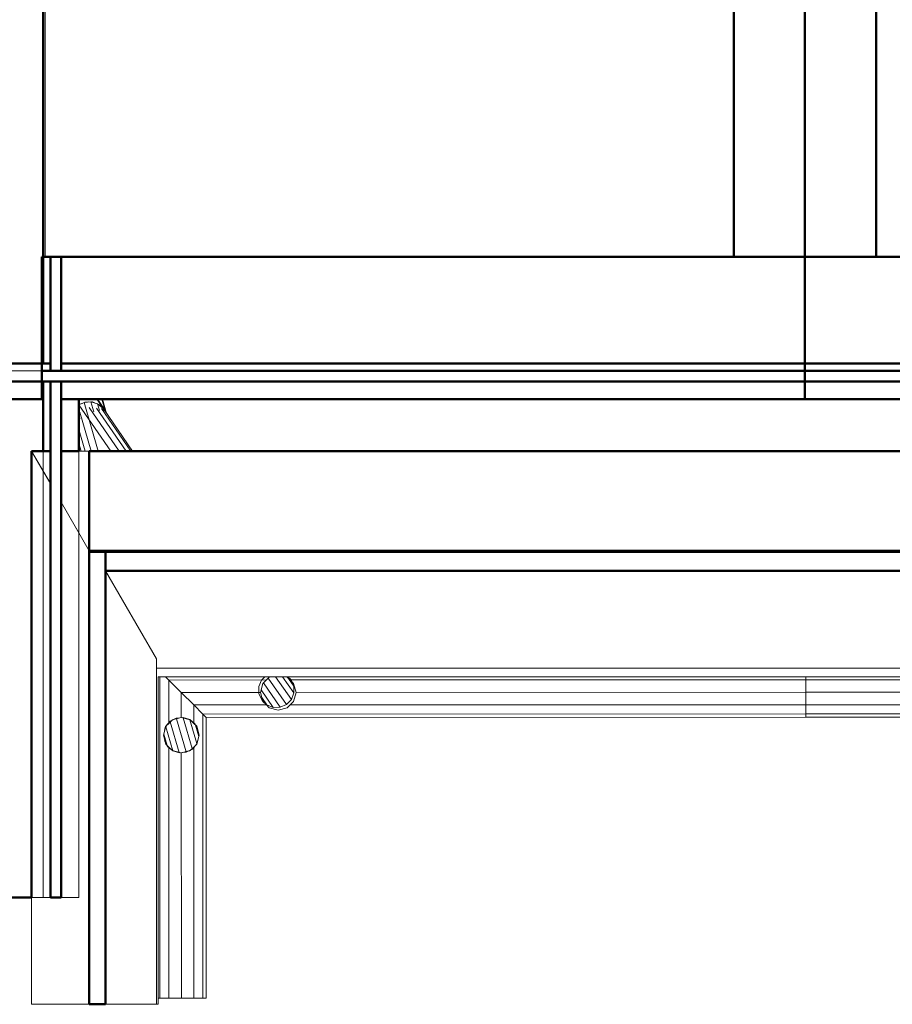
# Model space of a CAD drawing. Header units: millimetres. Extents: x 106 to 24511, y 2709 to 39091.
# Tile 7 of 87: x 15064 to 17516, y 28338 to 31104. Entities that reach past the tile are written whole.
import ezdxf

# ---------------------------------------------------------------- set-up
doc = ezdxf.new("R2010")
doc.units = ezdxf.units.MM
for name, color, linetype, lineweight in [('A-GENM-____-OTLN', 13, 'Continuous', 20), ('A-PART-____-MCUT', 2, 'Continuous', 50), ('A-PART-____-OTLN', 2, 'Continuous', 20), ('A-ROOF-____-MCUT', 132, 'Continuous', 50), ('A-ROOF-____-OTLN', 132, 'Continuous', 20), ('A-WALL-____-MCUT', 113, 'Continuous', 50), ('A-WALL-____-OTLN', 113, 'Continuous', 20), ('Q-SPCQ-____-OTLN', 91, 'Continuous', 20), ('Ограждение', 7, 'Continuous', 20)]:
    doc.layers.add(name, color=color, linetype=linetype, lineweight=lineweight)

# ---------------------------------------------------------------- blocks, each defined once
blk = doc.blocks.new('Family - V line-612029-В_Этаж 03_Вентиляция')
at = {"layer": 'A-ROOF-____-MCUT', "color": 9}
for p, q in [((1966, -4091.3), (-1955.5, -4091.3)), ((-1955.5, -4091.3), (-1955.5, -4094.1)), ((-1955.5, -4094.1), (-1955.5, -4147.8)), ((-1955.5, -4147.8), (1966, -4147.8))]:
    blk.add_line(p, q, dxfattribs=at)
at = {"layer": 'A-ROOF-____-OTLN', "color": 253}
for p, q in [((-1812.5, -4395.6), (-1955.5, -4147.8)), ((1823, -4421.2), (-1812.5, -4421.2))]:
    blk.add_line(p, q, dxfattribs=at)
blk = doc.blocks.new('Family - RT - 006-612030-В_Этаж 03_Вентиляция')
blk.add_blockref('Family - V line-612029-В_Этаж 03_Вентиляция', (0, 0))
blk = doc.blocks.new('Family - V line-612032-В_Этаж 03_Вентиляция')
at = {"layer": 'A-ROOF-____-MCUT', "color": 9}
for p, q in [((2365.8, -4099.6), (2365.8, -5374.1)), ((2411.9, -4099.6), (2365.8, -4099.6)), ((2411.9, -5374.1), (2411.9, -4099.6)), ((2365.8, -5374.1), (2411.9, -5374.1))]:
    blk.add_line(p, q, dxfattribs=at)
at = {"layer": 'A-ROOF-____-OTLN', "color": 253}
for p, q in [((2555, -4403.9), (2555, -5374.1)), ((2555, -5374.1), (2411.9, -5374.1))]:
    blk.add_line(p, q, dxfattribs=at)
blk = doc.blocks.new('Family - RT - 006-612033-В_Этаж 03_Вентиляция')
blk.add_blockref('Family - V line-612032-В_Этаж 03_Вентиляция', (0, 0))
blk = doc.blocks.new('Family - V line-612035-В_Этаж 03_Вентиляция')
at = {"layer": 'A-ROOF-____-MCUT', "color": 9}
for p, q in [((-2012.4, -3811.3), (-2012.4, -4094.1)), ((2001.5, -3811.3), (-2012.4, -3811.3)), ((-2012.4, -4094.1), (2001.5, -4094.1))]:
    blk.add_line(p, q, dxfattribs=at)
blk = doc.blocks.new('Family - RT - 006-612036-В_Этаж 03_Вентиляция')
blk.add_blockref('Family - V line-612035-В_Этаж 03_Вентиляция', (0, 0))
blk = doc.blocks.new('Family - V line-612038-В_Этаж 03_Вентиляция')
at = {"layer": 'A-ROOF-____-OTLN', "color": 253}
for p, q in [((2249.3, -3819.6), (2204.1, -3819.6)), ((2257, -3911.3), (2204.1, -3819.6)), ((2257, -3911.3), (2204.1, -3819.6)), ((2204.1, -3835), (2204.1, -3819.6)), ((2204.1, -3842.2), (2204.1, -3835)), ((2204.1, -4725.3), (2204.1, -3842.2)), ((2249.3, -3819.6), (2257, -3819.6)), ((2257, -4601.8), (2257, -3819.6)), ((2287, -4533), (2287, -3819.6)), ((2336.1, -3819.6), (2287, -3819.6)), ((2336.1, -3819.6), (2365.8, -3819.6)), ((2365.8, -4801.8), (2365.8, -3819.6)), ((2287, -3963.2), (2365.8, -4099.6)), ((2365.8, -4099.6), (2287, -3963.2)), ((2287, -4533), (2287, -5074.1)), ((2257, -4601.8), (2257, -5074.1)), ((2204.1, -5080.9), (2204.1, -4725.3)), ((2365.8, -5162.3), (2365.8, -4801.8)), ((2204.1, -5080.9), (2204.1, -5374.1)), ((2257, -5074.1), (2269.1, -5074.1)), ((2269.1, -5074.1), (2287, -5074.1)), ((2365.8, -5183.6), (2365.8, -5162.3)), ((2365.8, -5183.6), (2365.8, -5374.1)), ((2204.1, -5374.1), (2365.8, -5374.1)), ((2365.8, -5374.1), (2204.1, -5374.1)), ((2204.1, -5374.1), (2353.3, -5374.1)), ((2353.3, -5374.1), (2365.8, -5374.1))]:
    blk.add_line(p, q, dxfattribs=at)
blk = doc.blocks.new('Family - RT - 006-612039-В_Этаж 03_Вентиляция')
blk.add_blockref('Family - V line-612038-В_Этаж 03_Вентиляция', (0, 0))
blk = doc.blocks.new('Прямая форма - Concrete - Structural-612047-В_Этаж 03_Вентиляция')
at = {"layer": 'A-WALL-____-MCUT', "color": 9}
for p, q in [((4100, 100), (2625.1, 100)), ((2625.1, 100), (2625.1, 80)), ((4100, 80), (4100, 100)), ((2625.1, 80), (4100, 80))]:
    blk.add_line(p, q, dxfattribs=at)
at = {"layer": 'A-WALL-____-OTLN', "color": 253}
for p, q in [((0, 85.6), (0, 100)), ((0, 94.4), (0, 100)), ((0, 100), (0, 100)), ((0, 100), (0, 100)), ((0, 94.4), (0, 80)), ((0, 85.6), (0, 80)), ((0, 80), (0, 80)), ((0, 80), (0, 80)), ((0, 80), (0, 80)), ((0, 80), (0, 80)), ((4100, 80), (4296, 80))]:
    blk.add_line(p, q, dxfattribs=at)
blk = doc.blocks.new('Прямая форма - Insulation - Thermal Break-612048-В_Этаж 03_Вентиляция')
at = {"layer": 'A-WALL-____-MCUT', "color": 9}
for p, q in [((4100, 80), (2625.1, 80)), ((2625.1, 80), (2625.1, 50)), ((4100, 50), (4100, 80)), ((2625.1, 50), (4100, 50))]:
    blk.add_line(p, q, dxfattribs=at)
at = {"layer": 'A-WALL-____-OTLN', "color": 253}
blk.add_line((4100, 80), (4296, 80), dxfattribs=at)
blk = doc.blocks.new('Прямая форма - SW - 004-612049-В_Этаж 03_Вентиляция')
for name in ['Прямая форма - Concrete - Structural-612047-В_Этаж 03_Вентиляция', 'Прямая форма - Insulation - Thermal Break-612048-В_Этаж 03_Вентиляция']:
    blk.add_blockref(name, (0, 0))
blk = doc.blocks.new('Family - Concrete - Structural-612057-В_Этаж 03_Вентиляция')
at = {"layer": 'A-PART-____-OTLN', "color": 253}
blk.add_line((4100, 80), (4296, 80), dxfattribs=at)
blk = doc.blocks.new('Family - Insulation - Thermal Break-612059-В_Этаж 03_Вентиляция')
at = {"layer": 'A-PART-____-MCUT', "color": 9}
for p, q in [((4100, 80), (2625.1, 80)), ((2625.1, 80), (2625.1, 50)), ((4100, 50), (4100, 80)), ((2625.1, 50), (4100, 50))]:
    blk.add_line(p, q, dxfattribs=at)
at = {"layer": 'A-PART-____-OTLN', "color": 253}
blk.add_line((4100, 80), (4296, 80), dxfattribs=at)
blk = doc.blocks.new('Прямая форма - V line-612077-В_Этаж 03_Вентиляция')
at = {"layer": 'Ограждение', "color": 253}
blk.add_line((-155, 3145.6), (-155, 0), dxfattribs=at)
blk = doc.blocks.new('Прямая форма - Steel - Structural-612078-В_Этаж 03_Вентиляция')
blk.add_blockref('Прямая форма - V line-612077-В_Этаж 03_Вентиляция', (0, 0))
blk = doc.blocks.new('Прямая форма - RAILING - 016-612097-В_Этаж 03_Вентиляция')
blk.add_blockref('Прямая форма - Steel - Structural-612078-В_Этаж 03_Вентиляция', (0, 0))
blk = doc.blocks.new('Family - V line-612123-В_Этаж 03_Вентиляция')
at = {"layer": 'A-PART-____-OTLN', "color": 253}
blk.add_line((-155, 3145.6), (-155, 0), dxfattribs=at)
blk = doc.blocks.new('Family - Steel - Structural-612124-В_Этаж 03_Вентиляция')
blk.add_blockref('Family - V line-612123-В_Этаж 03_Вентиляция', (0, 0))
blk = doc.blocks.new('Прямая форма - Masonry Block - Structural-612273-В_Этаж 03_Вентиляция')
at = {"layer": 'A-WALL-____-MCUT', "color": 9}
for p, q in [((2090, -100), (0, -100)), ((0, -100), (0, -400)), ((2090, -400), (2090, -100)), ((2144, -100), (2140, -100)), ((2140, -100), (2140, -400)), ((2144, -400), (2144, -100)), ((0, -400), (2090, -400)), ((2140, -400), (2144, -400))]:
    blk.add_line(p, q, dxfattribs=at)
blk = doc.blocks.new('Прямая форма - Concrete - Structural-612274-В_Этаж 03_Вентиляция')
at = {"layer": 'A-WALL-____-MCUT', "color": 9}
for p, q in [((2090, -80), (0, -80)), ((0, -80), (0, -100)), ((2090, -100), (2090, -80)), ((2144, -80), (2120, -80)), ((2120, -80), (2120, -100)), ((2144, -100), (2144, -80)), ((0, -100), (2090, -100)), ((2120, -100), (2144, -100))]:
    blk.add_line(p, q, dxfattribs=at)
blk = doc.blocks.new('Прямая форма - Insulation - Thermal Break-612275-В_Этаж 03_Вентиляция')
at = {"layer": 'A-WALL-____-MCUT', "color": 9}
for p, q in [((2144, -50), (0, -50)), ((0, -50), (0, -80)), ((2144, -80), (2144, -50)), ((0, -80), (2144, -80))]:
    blk.add_line(p, q, dxfattribs=at)
blk = doc.blocks.new('Прямая форма - Gypsum Plasterboard - Waterproof-612276-В_Этаж 03_Вентиляция')
at = {"layer": 'A-WALL-____-MCUT', "color": 9}
for p, q in [((2090, 0), (0, 0)), ((0, 0), (0, -50)), ((2090, -50), (2090, 0)), ((0, -50), (2090, -50))]:
    blk.add_line(p, q, dxfattribs=at)
blk = doc.blocks.new('Прямая форма - SW - 004-612277-В_Этаж 03_Вентиляция')
for name in ['Прямая форма - Gypsum Plasterboard - Waterproof-612276-В_Этаж 03_Вентиляция', 'Прямая форма - Insulation - Thermal Break-612275-В_Этаж 03_Вентиляция', 'Прямая форма - Concrete - Structural-612274-В_Этаж 03_Вентиляция', 'Прямая форма - Masonry Block - Structural-612273-В_Этаж 03_Вентиляция']:
    blk.add_blockref(name, (0, 0))
blk = doc.blocks.new('Family - Masonry Block - Structural-612279-В_Этаж 03_Вентиляция')
at = {"layer": 'A-PART-____-MCUT', "color": 9}
for p, q in [((2090, -100), (0, -100)), ((0, -100), (0, -400)), ((2090, -400), (2090, -100)), ((2144, -100), (2140, -100)), ((2140, -100), (2140, -400)), ((2144, -400), (2144, -100)), ((0, -400), (2090, -400)), ((2140, -400), (2144, -400))]:
    blk.add_line(p, q, dxfattribs=at)
blk = doc.blocks.new('Family - Concrete - Structural-612281-В_Этаж 03_Вентиляция')
at = {"layer": 'A-PART-____-MCUT', "color": 9}
for p, q in [((2090, -80), (0, -80)), ((0, -80), (0, -100)), ((2090, -100), (2090, -80)), ((2144, -80), (2120, -80)), ((2120, -80), (2120, -100)), ((2144, -100), (2144, -80)), ((0, -100), (2090, -100)), ((2120, -100), (2144, -100))]:
    blk.add_line(p, q, dxfattribs=at)
blk = doc.blocks.new('Family - Insulation - Thermal Break-612283-В_Этаж 03_Вентиляция')
at = {"layer": 'A-PART-____-MCUT', "color": 9}
for p, q in [((2144, -50), (0, -50)), ((0, -50), (0, -80)), ((2144, -80), (2144, -50)), ((0, -80), (2144, -80))]:
    blk.add_line(p, q, dxfattribs=at)
blk = doc.blocks.new('Family - Gypsum Plasterboard - Waterproof-612285-В_Этаж 03_Вентиляция')
at = {"layer": 'A-PART-____-MCUT', "color": 9}
for p, q in [((2090, 0), (0, 0)), ((0, 0), (0, -50)), ((2090, -50), (2090, 0)), ((0, -50), (2090, -50))]:
    blk.add_line(p, q, dxfattribs=at)
blk = doc.blocks.new('Прямая форма - V line-612504-В_Этаж 03_Вентиляция')
at = {"layer": 'Q-SPCQ-____-OTLN', "color": 253}
for p, q in [((7.9, 48.4), (0, 50)), ((0, 50), (0, -108)), ((19.1, 46.2), (17.4, 46.5)), ((25.8, 41.7), (19.1, 46.2)), ((35.4, 35.4), (33.9, 36.4)), ((39.8, 28.7), (35.4, 35.4)), ((35.4, 35.4), (35.4, 34.4)), ((50.2, 34.2), (50.2, -0.1)), ((52, -0.1), (52, 33)), ((-19.1, 22.4), (-19.1, 16.5)), ((19.1, 27.2), (19.1, -121.3)), ((35.4, 14.5), (35.4, -132.5)), ((46.2, 19.1), (45.2, 20.6)), ((47.8, 11.3), (46.2, 19.1)), ((46.2, 19.1), (46.2, 17)), ((46.2, 4.9), (46.2, -140)), ((50, 0), (49.6, 1.8)), ((50, -142.6), (50, 0)), ((50.2, -0.1), (50, -1.1)), ((50, -10.2), (52, -0.1)), ((-35.4, -888.9), (-19.1, -878.1)), ((-19.1, -878.1), (-5.8, -875.4)), ((0, -974.3), (0, -884.2)), ((-50, -924.3), (-46.2, -905.1)), ((-46.2, -905.1), (-35.4, -888.9)), ((-35.4, -959.6), (-35.4, -899.9)), ((-19.1, -970.5), (-19.1, -887.6)), ((19.1, -970.5), (19.1, -892.7)), ((35.4, -959.6), (35.4, -903.9)), ((47.6, -912.4), (50, -924.3)), ((-46.2, -943.4), (-50, -924.3)), ((-49.3, -927.7), (-46.2, -943.4)), ((-46.2, -943.4), (-46.2, -919)), ((46.2, -943.4), (46.2, -917.3)), ((50, -924.3), (46.2, -943.4)), ((46.2, -943.4), (48.7, -931)), ((-46.2, -943.4), (-35.4, -959.6)), ((-35.4, -959.6), (-46.2, -943.4)), ((-35.4, -959.6), (-19.1, -970.5)), ((-19.1, -970.5), (-35.4, -959.6)), ((19.1, -970.5), (35.4, -959.6)), ((35.4, -959.6), (19.1, -970.5)), ((35.4, -959.6), (46.2, -943.4)), ((46.2, -943.4), (35.4, -959.6)), ((-19.1, -970.5), (0, -974.3)), ((0, -974.3), (-19.1, -970.5)), ((0, -974.3), (19.1, -970.5)), ((19.1, -970.5), (0, -974.3))]:
    blk.add_line(p, q, dxfattribs=at)
blk = doc.blocks.new('Прямая форма - FU - 047-612505-В_Этаж 03_Вентиляция')
blk.add_blockref('Прямая форма - V line-612504-В_Этаж 03_Вентиляция', (0, 0))
blk = doc.blocks.new('Прямая форма - Concrete - Structural-612513-В_Этаж 03_Вентиляция')
at = {"layer": 'A-WALL-____-MCUT', "color": 9}
for p, q in [((24, -80), (0, -80)), ((0, -80), (0, -100)), ((24, -100), (24, -80)), ((2144, -80), (54, -80)), ((54, -80), (54, -100)), ((2144, -100), (2144, -80)), ((0, -100), (24, -100)), ((54, -100), (2144, -100))]:
    blk.add_line(p, q, dxfattribs=at)
blk = doc.blocks.new('Прямая форма - Gypsum Plasterboard - Waterproof-612514-В_Этаж 03_Вентиляция')
at = {"layer": 'A-WALL-____-MCUT', "color": 9}
for p, q in [((2144, 0), (54, 0)), ((54, 0), (54, -50)), ((2144, -50), (2144, 0)), ((54, -50), (2144, -50))]:
    blk.add_line(p, q, dxfattribs=at)
blk = doc.blocks.new('Прямая форма - Masonry Block - Structural-612515-В_Этаж 03_Вентиляция')
at = {"layer": 'A-WALL-____-MCUT', "color": 9}
for p, q in [((4, -100), (0, -100)), ((0, -100), (0, -400)), ((4, -400), (4, -100)), ((2144, -100), (54, -100)), ((54, -100), (54, -400)), ((2144, -400), (2144, -100)), ((0, -400), (4, -400)), ((54, -400), (2144, -400))]:
    blk.add_line(p, q, dxfattribs=at)
blk = doc.blocks.new('Прямая форма - Insulation - Thermal Break-612516-В_Этаж 03_Вентиляция')
at = {"layer": 'A-WALL-____-MCUT', "color": 9}
for p, q in [((2144, -50), (0, -50)), ((0, -50), (0, -80)), ((2144, -80), (2144, -50)), ((0, -80), (2144, -80))]:
    blk.add_line(p, q, dxfattribs=at)
blk = doc.blocks.new('Прямая форма - SW - 004-612517-В_Этаж 03_Вентиляция')
for name in ['Прямая форма - Gypsum Plasterboard - Waterproof-612514-В_Этаж 03_Вентиляция', 'Прямая форма - Insulation - Thermal Break-612516-В_Этаж 03_Вентиляция', 'Прямая форма - Concrete - Structural-612513-В_Этаж 03_Вентиляция', 'Прямая форма - Masonry Block - Structural-612515-В_Этаж 03_Вентиляция']:
    blk.add_blockref(name, (0, 0))
blk = doc.blocks.new('Family - Concrete - Structural-612519-В_Этаж 03_Вентиляция')
at = {"layer": 'A-PART-____-MCUT', "color": 9}
for p, q in [((24, -80), (0, -80)), ((0, -80), (0, -100)), ((24, -100), (24, -80)), ((2144, -80), (54, -80)), ((54, -80), (54, -100)), ((2144, -100), (2144, -80)), ((0, -100), (24, -100)), ((54, -100), (2144, -100))]:
    blk.add_line(p, q, dxfattribs=at)
blk = doc.blocks.new('Family - Gypsum Plasterboard - Waterproof-612521-В_Этаж 03_Вентиляция')
at = {"layer": 'A-PART-____-MCUT', "color": 9}
for p, q in [((2144, 0), (54, 0)), ((54, 0), (54, -50)), ((2144, -50), (2144, 0)), ((54, -50), (2144, -50))]:
    blk.add_line(p, q, dxfattribs=at)
blk = doc.blocks.new('Family - Masonry Block - Structural-612523-В_Этаж 03_Вентиляция')
at = {"layer": 'A-PART-____-MCUT', "color": 9}
for p, q in [((4, -100), (0, -100)), ((0, -100), (0, -400)), ((4, -400), (4, -100)), ((2144, -100), (54, -100)), ((54, -100), (54, -400)), ((2144, -400), (2144, -100)), ((0, -400), (4, -400)), ((54, -400), (2144, -400))]:
    blk.add_line(p, q, dxfattribs=at)
blk = doc.blocks.new('Family - Insulation - Thermal Break-612525-В_Этаж 03_Вентиляция')
at = {"layer": 'A-PART-____-MCUT', "color": 9}
for p, q in [((2144, -50), (0, -50)), ((0, -50), (0, -80)), ((2144, -80), (2144, -50)), ((0, -80), (2144, -80))]:
    blk.add_line(p, q, dxfattribs=at)
blk = doc.blocks.new('Прямая форма - Masonry Block - Structural-612527-В_Этаж 03_Вентиляция')
at = {"layer": 'A-WALL-____-MCUT', "color": 9}
for p, q in [((545.5, -100), (350, -100)), ((350, -100), (350, -104)), ((350, -104), (350, -300)), ((545.5, -132.9), (545.5, -100)), ((1800, -132.9), (545.5, -132.9)), ((1800, -400), (1800, -132.9)), ((0, -300), (0, -400)), ((350, -300), (0, -300)), ((0, -400), (1800, -400))]:
    blk.add_line(p, q, dxfattribs=at)
at = {"layer": 'A-WALL-____-OTLN', "color": 253}
for p, q in [((602.5, -100), (545.5, -132.9)), ((545.5, -100), (602.5, -100)), ((1800, -100), (602.5, -100)), ((1800, -132.9), (1800, -100))]:
    blk.add_line(p, q, dxfattribs=at)
blk = doc.blocks.new('Прямая форма - Insulation - Thermal Break-612528-В_Этаж 03_Вентиляция')
at = {"layer": 'A-WALL-____-MCUT', "color": 9}
for p, q in [((320, -50), (0, -50)), ((0, -50), (0, -80)), ((320, -80), (320, -50)), ((1800, -50), (350, -50)), ((350, -50), (350, -80)), ((1800, -80), (1800, -50)), ((0, -80), (320, -80)), ((350, -80), (1800, -80))]:
    blk.add_line(p, q, dxfattribs=at)
blk = doc.blocks.new('Прямая форма - Concrete - Structural-612529-В_Этаж 03_Вентиляция')
at = {"layer": 'A-WALL-____-MCUT', "color": 9}
for p, q in [((0, -80), (0, -100)), ((300, -80), (0, -80)), ((300, -100), (300, -80)), ((350, -80), (350, -100)), ((545.5, -80), (350, -80)), ((545.5, -100), (545.5, -80)), ((0, -100), (300, -100)), ((350, -100), (545.5, -100))]:
    blk.add_line(p, q, dxfattribs=at)
at = {"layer": 'A-WALL-____-OTLN', "color": 253}
for p, q in [((602.5, -100), (637.2, -80)), ((1800, -100), (1800, -80)), ((602.5, -100), (545.5, -100)), ((1800, -100), (602.5, -100))]:
    blk.add_line(p, q, dxfattribs=at)
blk = doc.blocks.new('Прямая форма - Gypsum Plasterboard - Waterproof-612530-В_Этаж 03_Вентиляция')
at = {"layer": 'A-WALL-____-MCUT', "color": 9}
for p, q in [((400, 0), (400, -50)), ((545.5, 0), (400, 0)), ((545.5, -50), (545.5, 0)), ((400, -50), (545.5, -50))]:
    blk.add_line(p, q, dxfattribs=at)
at = {"layer": 'A-WALL-____-OTLN', "color": 253}
for p, q in [((775.7, 0), (545.5, 0)), ((775.7, 0), (1800, 0)), ((1800, -50), (1800, 0)), ((689.1, -50), (775.7, 0))]:
    blk.add_line(p, q, dxfattribs=at)
blk = doc.blocks.new('Прямая форма - SW - 005-612531-В_Этаж 03_Вентиляция')
for name in ['Прямая форма - Gypsum Plasterboard - Waterproof-612530-В_Этаж 03_Вентиляция', 'Прямая форма - Insulation - Thermal Break-612528-В_Этаж 03_Вентиляция', 'Прямая форма - Concrete - Structural-612529-В_Этаж 03_Вентиляция', 'Прямая форма - Masonry Block - Structural-612527-В_Этаж 03_Вентиляция']:
    blk.add_blockref(name, (0, 0))
blk = doc.blocks.new('Family - Masonry Block - Structural-612533-В_Этаж 03_Вентиляция')
at = {"layer": 'A-PART-____-MCUT', "color": 9}
for p, q in [((545.5, -100), (350, -100)), ((350, -100), (350, -104)), ((350, -104), (350, -300)), ((545.5, -132.9), (545.5, -100)), ((1800, -132.9), (545.5, -132.9)), ((1800, -400), (1800, -132.9)), ((0, -300), (0, -400)), ((350, -300), (0, -300)), ((0, -400), (1800, -400))]:
    blk.add_line(p, q, dxfattribs=at)
at = {"layer": 'A-PART-____-OTLN', "color": 253}
for p, q in [((602.5, -100), (545.5, -132.9)), ((545.5, -100), (602.5, -100)), ((1800, -100), (602.5, -100)), ((1800, -132.9), (1800, -100))]:
    blk.add_line(p, q, dxfattribs=at)
blk = doc.blocks.new('Family - Insulation - Thermal Break-612535-В_Этаж 03_Вентиляция')
at = {"layer": 'A-PART-____-MCUT', "color": 9}
for p, q in [((320, -50), (0, -50)), ((0, -50), (0, -80)), ((320, -80), (320, -50)), ((1800, -50), (350, -50)), ((350, -50), (350, -80)), ((1800, -80), (1800, -50)), ((0, -80), (320, -80)), ((350, -80), (1800, -80))]:
    blk.add_line(p, q, dxfattribs=at)
blk = doc.blocks.new('Family - Concrete - Structural-612537-В_Этаж 03_Вентиляция')
at = {"layer": 'A-PART-____-MCUT', "color": 9}
for p, q in [((0, -80), (0, -100)), ((300, -80), (0, -80)), ((300, -100), (300, -80)), ((350, -80), (350, -100)), ((545.5, -80), (350, -80)), ((545.5, -100), (545.5, -80)), ((0, -100), (300, -100)), ((350, -100), (545.5, -100))]:
    blk.add_line(p, q, dxfattribs=at)
at = {"layer": 'A-PART-____-OTLN', "color": 253}
for p, q in [((602.5, -100), (637.2, -80)), ((1800, -100), (1800, -80)), ((602.5, -100), (545.5, -100)), ((1800, -100), (602.5, -100))]:
    blk.add_line(p, q, dxfattribs=at)
blk = doc.blocks.new('Family - Gypsum Plasterboard - Waterproof-612539-В_Этаж 03_Вентиляция')
at = {"layer": 'A-PART-____-MCUT', "color": 9}
for p, q in [((400, 0), (400, -50)), ((545.5, 0), (400, 0)), ((545.5, -50), (545.5, 0)), ((400, -50), (545.5, -50))]:
    blk.add_line(p, q, dxfattribs=at)
at = {"layer": 'A-PART-____-OTLN', "color": 253}
for p, q in [((775.7, 0), (545.5, 0)), ((775.7, 0), (1800, 0)), ((1800, -50), (1800, 0)), ((689.1, -50), (775.7, 0))]:
    blk.add_line(p, q, dxfattribs=at)
blk = doc.blocks.new('Прямая форма - V line-612541-В_Этаж 03_Вентиляция')
at = {"layer": 'A-WALL-____-MCUT', "color": 9}
for p, q in [((7702.2, 200), (400, 200)), ((400, 200), (400, 0)), ((400, 0), (7702.2, 0))]:
    blk.add_line(p, q, dxfattribs=at)
blk = doc.blocks.new('Прямая форма - SW - 019-612542-В_Этаж 03_Вентиляция')
blk.add_blockref('Прямая форма - V line-612541-В_Этаж 03_Вентиляция', (0, 0))
blk = doc.blocks.new('Прямая форма - V line-613089-В_Этаж 03_Вентиляция')
at = {"layer": 'A-WALL-____-MCUT', "color": 9}
for p, q in [((0, 100), (0, 4)), ((50, 4), (50, 100)), ((100, 100), (100, 4)), ((0, 4), (50, 4)), ((100, 4), (400, 4)), ((400, 4), (400, 0)), ((400, 0), (3730, 0))]:
    blk.add_line(p, q, dxfattribs=at)
blk = doc.blocks.new('Прямая форма - SW - 014-613090-В_Этаж 03_Вентиляция')
blk.add_blockref('Прямая форма - V line-613089-В_Этаж 03_Вентиляция', (0, 0))
blk = doc.blocks.new('Прямая форма - V line-613169-В_Этаж 03_Вентиляция')
at = {"layer": 'Q-SPCQ-____-OTLN', "color": 253}
for p, q in [((-113.6, 1755.4), (-105, 1755.4)), ((-105, 305.7), (-105, 1755.4)), ((-105, 1755.4), (-70, 1755.4)), ((-70, 322.4), (-70, 1755.4)), ((-70, 1755.4), (-35, 1755.4)), ((-35, 1755.4), (-35, 305.7)), ((-35, 1755.4), (-9.4, 1755.4)), ((-9.4, 1755.4), (-9.4, 60.6)), ((-9.4, 1755.4), (0, 1755.4)), ((0, 1755.4), (0, 70)), ((-105, 305.7), (-113.3, 297.4)), ((-113.3, 297.4), (-105, 305.7)), ((-95, 315.7), (-105, 305.7)), ((-105, 305.7), (-95, 315.7)), ((-70, 322.4), (-95, 315.7)), ((-95, 315.7), (-70, 322.4)), ((-45, 315.7), (-70, 322.4)), ((-70, 322.4), (-45, 315.7)), ((-35, 305.7), (-45, 315.7)), ((-45, 315.7), (-35, 305.7)), ((-26.7, 297.4), (-35, 305.7)), ((-35, 305.7), (-26.7, 297.4)), ((-113.3, 297.4), (-114.2, 293.9)), ((-114.2, 293.9), (-113.3, 297.4)), ((-20, 272.4), (-26.7, 297.4)), ((-26.7, 297.4), (-20, 272.4)), ((-114.3, 251), (-113.3, 247.4)), ((-113.3, 247.4), (-114.3, 251)), ((-26.7, 247.4), (-20, 272.4)), ((-20, 272.4), (-26.7, 247.4)), ((-113.3, 247.4), (-105, 239.1)), ((-105, 239.1), (-113.3, 247.4)), ((-105, 239.1), (-105, -35)), ((-105, 239.1), (-95, 229.1)), ((-95, 229.1), (-105, 239.1)), ((-95, 229.1), (-70, 222.4)), ((-70, 222.4), (-95, 229.1)), ((-70, 222.4), (-45, 229.1)), ((-45, 229.1), (-70, 222.4)), ((-70, 0), (-70, 222.4)), ((-45, 229.1), (-35, 239.1)), ((-35, 239.1), (-45, 229.1)), ((-35, 239.1), (-26.7, 247.4)), ((-26.7, 247.4), (-35, 239.1)), ((-35, 35), (-35, 239.1)), ((-9.4, 60.6), (-35, 35)), ((-35, 35), (-9.4, 60.6)), ((0, 70), (-9.4, 60.6)), ((-9.4, 60.6), (0, 70)), ((-9.4, 60.6), (789, 60.6)), ((0, 70), (789, 70)), ((789, 70), (789, 60.6)), ((789, 60.6), (789, 35)), ((-35, 35), (-70, 0)), ((-70, 0), (-35, 35)), ((16.7, 35), (-35, 35)), ((16.7, 35), (6.7, 25)), ((6.7, 25), (16.7, 35)), ((25, 43.3), (16.7, 35)), ((16.7, 35), (25, 43.3)), ((50, 50), (25, 43.3)), ((25, 43.3), (50, 50)), ((75, 43.3), (50, 50)), ((50, 50), (75, 43.3)), ((83.3, 35), (75, 43.3)), ((75, 43.3), (83.3, 35)), ((93.3, 25), (83.3, 35)), ((83.3, 35), (789, 35)), ((83.3, 35), (93.3, 25)), ((789, 35), (789, 0)), ((0, 0), (-70, 0)), ((6.7, 25), (0, 0)), ((0, 0), (6.7, 25)), ((0, 0), (6.7, -25)), ((100, 0), (93.3, 25)), ((93.3, 25), (100, 0)), ((93.3, -25), (100, 0)), ((789, 0), (100, 0)), ((-70, 0), (-105, -35)), ((-105, -35), (-70, 0)), ((6.7, -25), (0, 0)), ((6.7, -25), (16.7, -35)), ((16.7, -35), (6.7, -25)), ((83.3, -35), (93.3, -25)), ((93.3, -25), (83.3, -35)), ((100, 0), (93.3, -25)), ((789, 0), (789, -35)), ((-105, -35), (-114.4, -44.4)), ((-114.4, -44.4), (-105, -35)), ((-105, -35), (16.7, -35)), ((16.7, -35), (25, -43.3)), ((25, -43.3), (16.7, -35)), ((25, -43.3), (50, -50)), ((50, -50), (25, -43.3)), ((50, -50), (75, -43.3)), ((75, -43.3), (50, -50)), ((75, -43.3), (83.3, -35)), ((83.3, -35), (75, -43.3)), ((789, -35), (83.3, -35)), ((789, -35), (789, -60.6)), ((789, -60.6), (-114.4, -60.6)), ((789, -60.6), (789, -65))]:
    blk.add_line(p, q, dxfattribs=at)
blk = doc.blocks.new('Прямая форма - FU - 047-613170-В_Этаж 03_Вентиляция')
blk.add_blockref('Прямая форма - V line-613169-В_Этаж 03_Вентиляция', (0, 0))
blk = doc.blocks.new('Прямая форма - V line-613178-В_Этаж 03_Вентиляция')
at = {"layer": 'Q-SPCQ-____-OTLN', "color": 253}
for p, q in [((0, 70), (0, 1740.4)), ((0, 1740.4), (9.4, 1740.4)), ((9.4, 60.6), (9.4, 1740.4)), ((9.4, 1740.4), (35, 1740.4)), ((35, 285.7), (35, 1740.4)), ((35, 1740.4), (70, 1740.4)), ((70, 1740.4), (70, 302.4)), ((70, 1740.4), (105, 1740.4)), ((105, 1740.4), (105, 285.7)), ((105, 1740.4), (113.7, 1740.4)), ((26.7, 277.4), (20, 252.4)), ((20, 252.4), (26.7, 277.4)), ((35, 285.7), (26.7, 277.4)), ((26.7, 277.4), (35, 285.7)), ((45, 295.7), (35, 285.7)), ((35, 285.7), (45, 295.7)), ((70, 302.4), (45, 295.7)), ((45, 295.7), (70, 302.4)), ((95, 295.7), (70, 302.4)), ((70, 302.4), (95, 295.7)), ((105, 285.7), (95, 295.7)), ((95, 295.7), (105, 285.7)), ((113.3, 277.4), (105, 285.7)), ((105, 285.7), (113.3, 277.4)), ((113.7, 276.1), (113.3, 277.4)), ((113.3, 277.4), (113.7, 276.1)), ((20, 252.4), (26.7, 227.4)), ((26.7, 227.4), (20, 252.4)), ((26.7, 227.4), (35, 219.1)), ((35, 219.1), (26.7, 227.4)), ((105, 219.1), (113.3, 227.4)), ((113.3, 227.4), (105, 219.1)), ((113.3, 227.4), (113.7, 228.7)), ((113.7, 228.7), (113.3, 227.4)), ((35, 219.1), (35, 35)), ((35, 219.1), (45, 209.1)), ((45, 209.1), (35, 219.1)), ((45, 209.1), (70, 202.4)), ((70, 202.4), (45, 209.1)), ((70, 202.4), (95, 209.1)), ((95, 209.1), (70, 202.4)), ((70, 202.4), (70, 0)), ((95, 209.1), (105, 219.1)), ((105, 219.1), (95, 209.1)), ((105, -35), (105, 219.1)), ((-789, 60.6), (-789, 70)), ((-789, 70), (0, 70)), ((-789, 35), (-789, 60.6)), ((-789, 60.6), (9.4, 60.6)), ((0, 70), (9.4, 60.6)), ((9.4, 60.6), (0, 70)), ((9.4, 60.6), (35, 35)), ((35, 35), (9.4, 60.6)), ((-789, 0), (-789, 35)), ((-789, 35), (-83.3, 35)), ((-83.3, 35), (-93.3, 25)), ((-93.3, 25), (-83.3, 35)), ((-75, 43.3), (-83.3, 35)), ((-83.3, 35), (-75, 43.3)), ((-50, 50), (-75, 43.3)), ((-75, 43.3), (-50, 50)), ((-25, 43.3), (-50, 50)), ((-50, 50), (-25, 43.3)), ((-16.7, 35), (-25, 43.3)), ((-25, 43.3), (-16.7, 35)), ((35, 35), (-16.7, 35)), ((-6.7, 25), (-16.7, 35)), ((-16.7, 35), (-6.7, 25)), ((35, 35), (70, 0)), ((70, 0), (35, 35)), ((-100, 0), (-789, 0)), ((-93.3, 25), (-100, 0)), ((-100, 0), (-93.3, 25)), ((-93.3, -25), (-100, 0)), ((0, 0), (-6.7, 25)), ((-6.7, 25), (0, 0)), ((-6.7, -25), (0, 0)), ((-789, -35), (-789, 0)), ((-100, 0), (-93.3, -25)), ((-93.3, -25), (-83.3, -35)), ((-83.3, -35), (-93.3, -25)), ((-16.7, -35), (-6.7, -25)), ((-6.7, -25), (-16.7, -35)), ((0, 0), (-6.7, -25)), ((70, 0), (0, 0)), ((70, 0), (105, -35)), ((105, -35), (70, 0)), ((-83.3, -35), (-789, -35)), ((-789, -60.6), (-789, -35)), ((-83.3, -35), (-75, -43.3)), ((-75, -43.3), (-83.3, -35)), ((-75, -43.3), (-50, -50)), ((-50, -50), (-75, -43.3)), ((-50, -50), (-25, -43.3)), ((-25, -43.3), (-50, -50)), ((-25, -43.3), (-16.7, -35)), ((-16.7, -35), (-25, -43.3)), ((-16.7, -35), (105, -35)), ((105, -35), (113.7, -43.7)), ((113.7, -43.7), (105, -35)), ((113.7, -60.6), (-789, -60.6)), ((-789, -65), (-789, -60.6))]:
    blk.add_line(p, q, dxfattribs=at)
blk = doc.blocks.new('Прямая форма - FU - 047-613179-В_Этаж 03_Вентиляция')
blk.add_blockref('Прямая форма - V line-613178-В_Этаж 03_Вентиляция', (0, 0))
blk = doc.blocks.new('Прямая форма - V line-V2-В_Этаж 03_Вентиляция')
at = {"layer": 'Q-SPCQ-____-OTLN', "color": 253}
for p, q in [((0, 50), (-7.9, 48.4)), ((19.1, 46.2), (0, 50)), ((0, 50), (0, -92.5)), ((35.4, 35.4), (19.1, 46.2)), ((19.1, 46.2), (19.1, 16.5)), ((46.2, 19.1), (35.4, 35.4)), ((35.4, 35.4), (35.4, 16.1)), ((50.2, 44.4), (50.2, 7.5)), ((52, 2.1), (52, 43.9)), ((-19.1, 27.2), (-19.1, -86.9)), ((47.7, 11.8), (46.2, 19.1)), ((46.2, 19.1), (46.2, 11.4)), ((-35.4, -19.5), (-35.4, -82.2)), ((-50, -69.6), (-50, -77.9)), ((-46.2, -56.6), (-46.2, -79)), ((-35.4, -888.9), (-19.1, -878.1)), ((-19.1, -878.1), (0, -874.3)), ((-19.1, -969.2), (-19.1, -879.7)), ((-7.7, -875.8), (-14.5, -877.2)), ((0, -874.3), (19.1, -878.1)), ((0, -972.6), (0, -876)), ((15.9, -877.4), (9.6, -876.2)), ((19.1, -878.1), (35.4, -888.9)), ((19.1, -968.9), (19.1, -879.4)), ((-46.8, -908.4), (-48.1, -914.7)), ((-48.1, -914.7), (-46.8, -908.4)), ((-46.2, -940.5), (-46.2, -907.3)), ((-41, -897.4), (-35.4, -888.9)), ((-35.4, -959.3), (-35.4, -889.4)), ((-32.5, -887), (-34.8, -888.6)), ((35.4, -888.9), (46.2, -905.1)), ((35.4, -959.1), (35.4, -889.2)), ((37.2, -891.7), (35.7, -889.5)), ((46.2, -905.1), (49.5, -922)), ((46.2, -941.3), (46.2, -908.1)), ((48.5, -916.6), (47.1, -909.7)), ((-46.2, -943.4), (-49.5, -926.6)), ((-48.5, -931.9), (-47.1, -938.8)), ((46.8, -940.2), (48.1, -933.8)), ((48.1, -933.8), (46.8, -940.2)), ((-35.4, -959.6), (-46.2, -943.4)), ((-37.2, -956.8), (-35.7, -959.1)), ((-19.1, -970.5), (-35.4, -959.6)), ((35.4, -959.6), (19.1, -970.5)), ((32.5, -961.5), (34.8, -960)), ((41, -951.1), (35.4, -959.6)), ((0, -974.3), (-19.1, -970.5)), ((-15.9, -971.1), (-9.6, -972.4)), ((19.1, -970.5), (0, -974.3)), ((7.7, -972.8), (14.5, -971.4))]:
    blk.add_line(p, q, dxfattribs=at)
blk = doc.blocks.new('Прямая форма - FU - 047-613400-В_Этаж 03_Вентиляция')
blk.add_blockref('Прямая форма - V line-V2-В_Этаж 03_Вентиляция', (0, 0))
blk = doc.blocks.new('Прямая форма - V line-613402-В_Этаж 03_Вентиляция')
at = {"layer": 'A-GENM-____-OTLN', "lineweight": 9}
for p, q in [((0, 920.4), (0, 0)), ((3625.5, 920.4), (0, 920.4)), ((3625.5, 920.4), (3625.5, 17.8)), ((0, 0), (-5, 0)), ((3625.5, 17.8), (3630.5, 17.8))]:
    blk.add_line(p, q, dxfattribs=at)
blk = doc.blocks.new('Прямая форма - SLA - 013-613403-В_Этаж 03_Вентиляция')
blk.add_blockref('Прямая форма - V line-613402-В_Этаж 03_Вентиляция', (0, 0))
blk = doc.blocks.new('Прямая форма - V line-613630-В_Этаж 03_Вентиляция')
at = {"layer": 'A-WALL-____-MCUT', "color": 9}
for p, q in [((3630, 0), (400, 0)), ((400, 0), (400, -200)), ((400, -200), (3630, -200))]:
    blk.add_line(p, q, dxfattribs=at)
blk = doc.blocks.new('Прямая форма - SW - 019-613631-В_Этаж 03_Вентиляция')
blk.add_blockref('Прямая форма - V line-613630-В_Этаж 03_Вентиляция', (0, 0))
blk = doc.blocks.new('V line_ifc_RVT-1-В_Этаж 03_Вентиляция')
at = {"layer": 'A-GENM-____-OTLN', "color": 253, "lineweight": 20}
blk.add_blockref('Прямая форма - SLA - 013-613403-В_Этаж 03_Вентиляция', (32046.2, 28337.6), dxfattribs=at)
at = {"layer": 'A-PART-____-OTLN', "color": 253, "lineweight": 20}
for name, p in [('Family - Steel - Structural-612124-В_Этаж 03_Вентиляция', (31883.2, 30437.6)), ('Family - Concrete - Structural-612057-В_Этаж 03_Вентиляция', (27423.2, 30037.6)), ('Family - Insulation - Thermal Break-612059-В_Этаж 03_Вентиляция', (27423.2, 30037.6))]:
    blk.add_blockref(name, p, dxfattribs=at)
for name, p, rotation in [('Family - Masonry Block - Structural-612533-В_Этаж 03_Вентиляция', (31823.2, 30437.6), 270), ('Family - Masonry Block - Structural-612279-В_Этаж 03_Вентиляция', (33863.2, 30037.6), 180), ('Family - Concrete - Structural-612537-В_Этаж 03_Вентиляция', (31823.2, 30437.6), 270), ('Family - Insulation - Thermal Break-612535-В_Этаж 03_Вентиляция', (31823.2, 30437.6), 270), ('Family - Masonry Block - Structural-612523-В_Этаж 03_Вентиляция', (36007.3, 30037.6), 180), ('Family - Concrete - Structural-612281-В_Этаж 03_Вентиляция', (33863.2, 30037.6), 180), ('Family - Concrete - Structural-612519-В_Этаж 03_Вентиляция', (36007.3, 30037.6), 180), ('Family - Insulation - Thermal Break-612283-В_Этаж 03_Вентиляция', (33863.2, 30037.6), 180), ('Family - Insulation - Thermal Break-612525-В_Этаж 03_Вентиляция', (36007.3, 30037.6), 180), ('Family - Gypsum Plasterboard - Waterproof-612285-В_Этаж 03_Вентиляция', (33863.2, 30037.6), 180), ('Family - Gypsum Plasterboard - Waterproof-612521-В_Этаж 03_Вентиляция', (36007.3, 30037.6), 180), ('Family - Gypsum Plasterboard - Waterproof-612539-В_Этаж 03_Вентиляция', (31823.2, 30437.6), 270)]:
    blk.add_blockref(name, p, dxfattribs=dict(at, rotation=rotation))
at = {"layer": 'A-ROOF-____-OTLN', "color": 253, "lineweight": 20}
for name, p in [('Family - RT - 006-612033-В_Этаж 03_Вентиляция', (29486.2, 33711.7)), ('Family - RT - 006-612039-В_Этаж 03_Вентиляция', (29486.2, 33711.7)), ('Family - RT - 006-612030-В_Этаж 03_Вентиляция', (33853.7, 33703.4)), ('Family - RT - 006-612036-В_Этаж 03_Вентиляция', (33864.4, 33703.4))]:
    blk.add_blockref(name, p, dxfattribs=at)
at = {"layer": 'A-WALL-____-OTLN', "color": 253, "lineweight": 20}
for name, p, rotation in [('Прямая форма - SW - 019-613631-В_Этаж 03_Вентиляция', (33663.2, 30037.6), 90), ('Прямая форма - SW - 019-612542-В_Этаж 03_Вентиляция', (34063.2, 30037.6), 90), ('Прямая форма - SW - 014-613090-В_Этаж 03_Вентиляция', (31723.2, 30037.6), 90), ('Прямая форма - SW - 005-612531-В_Этаж 03_Вентиляция', (31823.2, 30437.6), 270), ('Прямая форма - SW - 004-612277-В_Этаж 03_Вентиляция', (33863.2, 30037.6), 180), ('Прямая форма - SW - 004-612517-В_Этаж 03_Вентиляция', (36007.3, 30037.6), 180)]:
    blk.add_blockref(name, p, dxfattribs=dict(at, rotation=rotation))
blk.add_blockref('Прямая форма - SW - 004-612049-В_Этаж 03_Вентиляция', (27423.2, 30037.6), dxfattribs=at)
at = {"layer": 'Q-SPCQ-____-OTLN', "color": 253, "lineweight": 20}
for name, p, rotation in [('Прямая форма - FU - 047-612505-В_Этаж 03_Вентиляция', (31851.7, 29980.9), 34.71929366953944), ('Прямая форма - FU - 047-613400-В_Этаж 03_Вентиляция', (31851.7, 29980.9), 16.28515108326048), ('Прямая форма - FU - 047-613170-В_Этаж 03_Вентиляция', (32110.9, 29143.7), 270.0230684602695), ('Прямая форма - FU - 047-613179-В_Этаж 03_Вентиляция', (35606.7, 29144.4), 90)]:
    blk.add_blockref(name, p, dxfattribs=dict(at, rotation=rotation))
at = {"layer": 'Ограждение', "color": 253, "lineweight": 20}
blk.add_blockref('Прямая форма - RAILING - 016-612097-В_Этаж 03_Вентиляция', (31883.2, 30437.6), dxfattribs=at)

msp = doc.modelspace()

# ---------------------------------------------------------------- block references
at = {"lineweight": 9}
msp.add_blockref('V line_ifc_RVT-1-В_Этаж 03_Вентиляция', (-16592.7, 0), dxfattribs=at)

doc.saveas('drawing.dxf')
